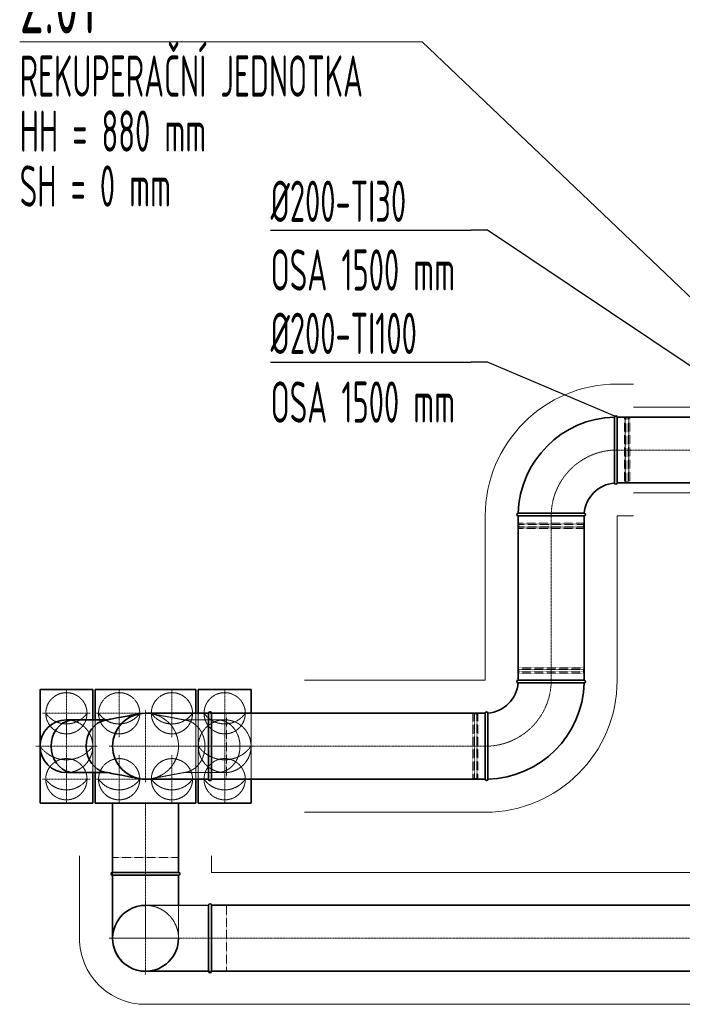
# Model space of a CAD drawing. Header units: millimetres. Extents: x 15940 to 92175, y -24684 to 227664.
# Tile 105 of 132: x 51350 to 53360, y 180389 to 183375. Entities that reach past the tile are written whole.
import ezdxf

# ---------------------------------------------------------------- set-up
doc = ezdxf.new("R2010")
doc.units = ezdxf.units.MM
doc.header["$LTSCALE"] = 0.05
for name, pattern in [('ACAD_ISO02W100', [15, 12, -3]), ('ACAD_ISO10W100', [18, 12, -3, 0, -3]), ('phl_thick', [0])]:
    doc.linetypes.add(name, pattern=pattern)
for name, color, linetype, lineweight in [('VZT_01 SUP (PŘÍVOD) - OBRYS', 5, 'Continuous', 35), ('VZT_02 SUP (PŘÍVOD) - OSA', 5, 'ACAD_ISO10W100', 5), ('VZT_04 SUP (PŘÍVOD) - SKRYTÉ', 5, 'ACAD_ISO02W100', 5), ('VZT_05 ETA (ODVOD) - OBRYS', 6, 'Continuous', 35), ('VZT_06 ETA (ODVOD) - OSA', 6, 'ACAD_ISO10W100', 5), ('VZT_08 ETA (ODVOD) - SKRYTÉ', 6, 'ACAD_ISO02W100', 5), ('VZT_0B ETA (ODVOD)', 6, 'Continuous', 35), ('VZT_50 POPIS - OBECNE', 7, 'Continuous', 13), ('VZT_60_KOTY - DIMENZE', 7, 'Continuous', 5), ('VZT_IZOLACE - TEPELNÁ', 6, 'IZOLACE TEPELNA', 5)]:
    doc.layers.add(name, color=color, linetype=linetype, lineweight=lineweight)
doc.layers.add('VZT_03 SUP (PŘÍVOD) - NETISK', color=8, linetype='ACAD_ISO02W100', lineweight=5, plot=False)
doc.layers.add('VZT_07 ETA (ODVOD) - NETISK', color=8, linetype='ACAD_ISO02W100', lineweight=5, plot=False)
doc.styles.add('EVORA_125', font='isocp.shx', dxfattribs={"width": 0.6, "height": 125})
doc.styles.add('ISOCP 4.0', font='isocp.shx', dxfattribs={"width": 0.6, "height": 4})
doc.styles.get("Standard").update_dxf_attribs({"font": 'arial.ttf'})
doc.linetypes.add('IZOLACE TEPELNA', pattern='A,12.7,-1.5,["T",Standard,S=2.54,R=0,X=0,Y=-1.27],-3', length=17.2)

msp = doc.modelspace()

# ---------------------------------------------------------------- linework, layer by layer
at = {"layer": 'VZT_01 SUP (PŘÍVOD) - OBRYS'}
for p, q in [((51579.5, 181251.9), (51579.5, 181344.3)), ((51579.5, 181344.3), (51884.5, 181344.3)), ((51884.5, 181344.3), (51884.5, 181271.8)), ((51579.5, 180999.3), (51579.5, 181091.9)), ((51884.5, 181071.8), (51884.5, 180999.3)), ((51884.5, 180999.3), (51579.5, 180999.3)), ((51631.8, 180789.4), (51831.8, 180789.4)), ((51631.8, 180780.4), (51631.7, 180589.4)), ((51631.8, 180780.4), (51831.8, 180780.4)), ((51831.8, 180780.4), (51831.8, 180689.4))]:
    msp.add_line(p, q, dxfattribs=at)
for points in [[(51632.1, 180789.3), (51632.1, 180999.3)], [(51832.1, 180789.3), (51832.1, 180999.3)], [(51923.1, 180689.3), (51732.1, 180689.4)], [(51923.1, 180689.3), (51923.1, 180489.4)], [(51932.1, 180689.4), (53559.8, 180689.4)], [(51932.1, 180689.3), (51932.1, 180489.4)], [(51923.1, 180489.4), (51732.1, 180489.3)], [(51932.1, 180489.4), (53559.8, 180489.4)]]:
    msp.add_lwpolyline(points, dxfattribs=at)
for centre, radius, start, end in [((51631.8, 180784.9), 4.5, 89.9895, 269.9895), ((51831.8, 180784.9), 4.5, 269.9895, 89.9895), ((51927.6, 180689.3), 4.5, 359.9768, 179.9768), ((51732.1, 180589.3), 100, 89.9768, 269.9768), ((51731.9, 180589.4), 100, 179.9895, 359.9895), ((51927.6, 180489.4), 4.5, 179.9768, 359.9768)]:
    msp.add_arc(centre, radius, start, end, dxfattribs=at)
at = {"layer": 'VZT_02 SUP (PŘÍVOD) - OSA', "ltscale": 0.3}
for p, q in [((51652, 181344.3), (51652, 181271.8)), ((51812, 181344.3), (51812, 181271.8)), ((51579.5, 181271.8), (51652, 181271.8)), ((51652, 181271.8), (51724.5, 181271.8)), ((51652, 181199.3), (51652, 181271.8)), ((51739.5, 181271.8), (51812, 181271.8)), ((51812, 181271.8), (51884.5, 181271.8)), ((51812, 181199.3), (51812, 181271.8)), ((51652, 181144.3), (51652, 181071.8)), ((51812, 181144.3), (51812, 181071.8)), ((51579.5, 181071.8), (51652, 181071.8)), ((51652, 181071.8), (51724.5, 181071.8)), ((51652, 180999.3), (51652, 181071.8)), ((51739.5, 181071.8), (51812, 181071.8)), ((51812, 181071.8), (51884.5, 181071.8)), ((51812, 180999.3), (51812, 181071.8)), ((51972, 181071.8), (51899.5, 181071.8)), ((51731.8, 180789.4), (51731.7, 180589.4)), ((51731.7, 180589.4), (51621.7, 180589.4)), ((51731.7, 180589.4), (51841.7, 180589.4)), ((51731.7, 180589.4), (51731.7, 180479.4))]:
    msp.add_line(p, q, dxfattribs=at)
at = {"layer": 'VZT_02 SUP (PŘÍVOD) - OSA', "ltscale": 5}
for points in [[(51732.1, 180999.3), (51732.1, 180789.3)], [(53559.8, 180589.4), (51932.1, 180589.4)]]:
    msp.add_lwpolyline(points, dxfattribs=at)
at = {"layer": 'VZT_02 SUP (PŘÍVOD) - OSA', "ltscale": 0.3}
for points in [[(51732.1, 180589.4), (51732.1, 180699.4)], [(51732.1, 180589.4), (51622.1, 180589.5)], [(51932.1, 180589.4), (51732.1, 180589.4)], [(51732.1, 180589.4), (51732.1, 180479.4)]]:
    msp.add_lwpolyline(points, dxfattribs=at)
at = {"layer": 'VZT_03 SUP (PŘÍVOD) - NETISK', "ltscale": 0.4}
for p, q in [((51631.8, 180789.4), (51631.8, 180834.4)), ((51631.8, 180834.4), (51831.8, 180834.4)), ((51831.8, 180834.4), (51831.8, 180789.4))]:
    msp.add_line(p, q, dxfattribs=at)
msp.add_lwpolyline([(51932.1, 180689.3), (51977.1, 180689.3), (51977.1, 180489.3), (51932.1, 180489.4)], dxfattribs=at)
at = {"layer": 'VZT_04 SUP (PŘÍVOD) - SKRYTÉ', "ltscale": 2}
for p, q in [((51884.5, 181271.8), (51884.5, 181071.8)), ((51579.5, 181091.9), (51579.5, 181251.9)), ((51831.8, 180689.4), (51831.9, 180589.4))]:
    msp.add_line(p, q, dxfattribs=at)
for centre in [(51652, 181271.8), (51652, 181271.8), (51812, 181271.8), (51812, 181271.8), (51652, 181071.8), (51652, 181071.8), (51812, 181071.8), (51812, 181071.8)]:
    msp.add_circle(centre, 62.5, dxfattribs=at)
for centre, radius, start, end in [((51652, 181316.2), 76.7, 215.4307, 324.5693), ((51812, 181316.2), 76.7, 215.4307, 324.5693), ((51652, 181116.2), 76.7, 215.4307, 324.5693), ((51812, 181116.2), 76.7, 215.4307, 324.5693), ((51732.1, 180589.3), 100, 269.9768, 89.9768)]:
    msp.add_arc(centre, radius, start, end, dxfattribs=at)
at = {"layer": 'VZT_05 ETA (ODVOD) - OBRYS'}
for p, q in [((53154.1, 182070), (53154.1, 182170.1)), ((53162.1, 182170.1), (53162.1, 181970.1)), ((52962.2, 181878.1), (52862.1, 181878.1)), ((53062.1, 181870.1), (52862.1, 181870.1)), ((52862.1, 181371.8), (53062.1, 181371.8)), ((52962, 181363.8), (53062.1, 181363.8)), ((52762.1, 181071.8), (52762.1, 181271.8)), ((52770.1, 181171.8), (52770.1, 181071.8))]:
    msp.add_line(p, q, dxfattribs=at)
for points in [[(53162.1, 182170.1), (53765.7, 182170.1)], [(53162.1, 181970.1), (53765.7, 181970.1)], [(52862.1, 181870.1), (52862.1, 181371.8)], [(53062.1, 181870.1), (53062.1, 181371.8)], [(52762.1, 181271.8), (51932, 181271.8)], [(52762.1, 181071.8), (51932, 181071.8)]]:
    msp.add_lwpolyline(points, dxfattribs=at)
for centre, radius, start, end in [((53162.1, 181870.1), 300, 91.5291, 178.4729), ((53158.1, 182170.1), 4, 0.001, 180.001), ((53162.1, 181870.1), 100, 94.5822, 175.4198), ((53158.1, 181970.1), 4, 184.5822, 0.001), ((52862.1, 181874.1), 4, 90.001, 270.001), ((53062.1, 181874.1), 4, 270.001, 85.4198), ((52762.1, 181371.8), 300, 271.5291, 358.4729), ((52762.1, 181371.8), 100, 274.5822, 355.4198), ((52862.1, 181367.8), 4, 90.001, 265.4198), ((53062.1, 181367.8), 4, 270.001, 90.001), ((52766.1, 181271.8), 4, 4.5822, 180.001), ((52766.1, 181071.8), 4, 180.001, 0.001)]:
    msp.add_arc(centre, radius, start, end, dxfattribs=at)
for points, knots in [([(53154.1, 182070), (53154.1, 182057.4), (53154.1, 182044.9), (53154.1, 182021), (53154.1, 182009.9), (53154.1, 181991.1), (53154.1, 181983.6), (53154.1, 181973), (53154.1, 181970.2), (53154.1, 181969.8), (53154.1, 181969.8), (53154.1, 181969.8)], [157.533456, 157.533456, 157.533456, 157.533456, 195.393508, 195.393508, 234.551342, 234.551342, 273.721472, 273.721472, 312.806301, 312.806301, 315.294186, 315.294186, 315.294186, 315.294186]), ([(53062.4, 181878.1), (53062.4, 181878.1), (53060.2, 181878.1), (53051.3, 181878.1), (53044.3, 181878.1), (53026.5, 181878.1), (53015.9, 181878.1), (52992.1, 181878.1), (52979.3, 181878.1), (52964.9, 181878.1), (52963.6, 181878.1), (52962.2, 181878.1)], [315.294186, 315.294186, 315.294186, 315.294186, 351.735982, 351.735982, 390.710875, 390.710875, 429.832624, 429.832624, 468.991563, 468.991563, 473.053633, 473.053633, 473.053633, 473.053633]), ([(52861.8, 181363.8), (52861.8, 181363.8), (52864, 181363.8), (52873, 181363.8), (52879.9, 181363.8), (52897.7, 181363.8), (52908.4, 181363.8), (52932.1, 181363.8), (52944.9, 181363.8), (52959.3, 181363.8), (52960.7, 181363.8), (52962, 181363.8)], [315.294186, 315.294186, 315.294186, 315.294186, 351.735982, 351.735982, 390.710875, 390.710875, 429.832624, 429.832624, 468.991563, 468.991563, 473.053633, 473.053633, 473.053633, 473.053633]), ([(52770.1, 181171.8), (52770.1, 181184.5), (52770.1, 181197), (52770.1, 181220.8), (52770.1, 181231.9), (52770.1, 181250.8), (52770.1, 181258.3), (52770.1, 181268.9), (52770.1, 181271.7), (52770.1, 181272.1), (52770.1, 181272.1), (52770.1, 181272.1)], [157.533456, 157.533456, 157.533456, 157.533456, 195.393508, 195.393508, 234.551342, 234.551342, 273.721472, 273.721472, 312.806301, 312.806301, 315.294186, 315.294186, 315.294186, 315.294186])]:
    msp.add_open_spline(points, degree=3, knots=knots, dxfattribs=at)
at = {"layer": 'VZT_06 ETA (ODVOD) - OSA', "ltscale": 0.3}
for p, q in [((51492, 181344.3), (51492, 181271.8)), ((51972, 181344.3), (51972, 181271.8)), ((51419.5, 181271.8), (51492, 181271.8)), ((51492, 181271.8), (51564.5, 181271.8)), ((51492, 181199.3), (51492, 181271.8)), ((51492, 181264.7), (51492, 181171.9)), ((51732, 181171.8), (51732, 181281.8)), ((51972, 181271.8), (51899.5, 181271.8)), ((52044.5, 181271.8), (51972, 181271.8)), ((51972, 181199.3), (51972, 181271.8)), ((51972, 181264.7), (51972, 181171.9)), ((51399.2, 181171.9), (51492, 181171.9)), ((51492, 181171.9), (51584.8, 181171.9)), ((51492, 181079.1), (51492, 181171.9)), ((51732, 181171.8), (51622, 181171.8)), ((51732, 181171.8), (51732, 181061.8)), ((51932, 181171.8), (51732, 181171.8)), ((51972, 181171.9), (51879.2, 181171.9)), ((52064.8, 181171.9), (51972, 181171.9)), ((51972, 181079.1), (51972, 181171.9)), ((51492, 181144.3), (51492, 181071.8)), ((51972, 181144.3), (51972, 181071.8)), ((51419.5, 181071.8), (51492, 181071.8)), ((51492, 181071.8), (51564.5, 181071.8)), ((51492, 180999.3), (51492, 181071.8)), ((52044.5, 181071.8), (51972, 181071.8)), ((51972, 180999.3), (51972, 181071.8))]:
    msp.add_line(p, q, dxfattribs=at)
for points in [[(52962.1, 181870.1), (52962.1, 181870.1, -0.414214), (53162.1, 182070.1), (53162.1, 182070.1)], [(52962.1, 181371.8), (52962.1, 181371.8, -0.414214), (52762.1, 181171.8), (52762.1, 181171.8)]]:
    msp.add_lwpolyline(points, format="xyb", dxfattribs=at)
at = {"layer": 'VZT_06 ETA (ODVOD) - OSA', "ltscale": 5}
for points in [[(53765.7, 182070.1), (53162.1, 182070.1)], [(52962.1, 181371.8), (52962.1, 181870.1)], [(51932, 181171.8), (52762.1, 181171.8)]]:
    msp.add_lwpolyline(points, dxfattribs=at)
at = {"layer": 'VZT_07 ETA (ODVOD) - NETISK', "ltscale": 0.4}
for p, q in [((53184.1, 182169.1), (53162.1, 182169.1)), ((53184.1, 181971.1), (53184.1, 182169.1)), ((53187.6, 182168.1), (53184.1, 182168.1)), ((53187.6, 181970.1), (53187.6, 182170.1)), ((53188.1, 182170.1), (53187.6, 182170.1)), ((53188.1, 181970.1), (53188.1, 182170.1)), ((53195.1, 182168.1), (53188.1, 182168.1)), ((53195.1, 181970.1), (53195.1, 182170.1)), ((53195.6, 182170.1), (53195.1, 182170.1)), ((53195.6, 181970.1), (53195.6, 182170.1)), ((53196.1, 182168.1), (53195.6, 182168.1)), ((53196.1, 181971.1), (53196.1, 182169.1)), ((53200.1, 182169.1), (53196.1, 182169.1)), ((53200.1, 181971.1), (53200.1, 182169.1)), ((53184.1, 181971.1), (53162.1, 181971.1)), ((53187.6, 181972.1), (53184.1, 181972.1)), ((53188.1, 181970.1), (53187.6, 181970.1)), ((53195.1, 181972.1), (53188.1, 181972.1)), ((53195.6, 181970.1), (53195.1, 181970.1)), ((53196.1, 181972.1), (53195.6, 181972.1)), ((53200.1, 181971.1), (53196.1, 181971.1)), ((52863.1, 181870.1), (52863.1, 181848.1)), ((53061.1, 181870.1), (53061.1, 181848.1)), ((53062.1, 181844.6), (52862.1, 181844.6)), ((52862.1, 181844.6), (52862.1, 181844.1)), ((53062.1, 181844.1), (52862.1, 181844.1)), ((53062.1, 181837.1), (52862.1, 181837.1)), ((52862.1, 181837.1), (52862.1, 181836.6)), ((53062.1, 181836.6), (52862.1, 181836.6)), ((53061.1, 181848.1), (52863.1, 181848.1)), ((53061.1, 181836.1), (52863.1, 181836.1)), ((52863.1, 181836.1), (52863.1, 181832.1)), ((53061.1, 181832.1), (52863.1, 181832.1)), ((52864.1, 181848.1), (52864.1, 181844.6)), ((52864.1, 181844.1), (52864.1, 181837.1)), ((52864.1, 181836.6), (52864.1, 181836.1)), ((53060.1, 181848.1), (53060.1, 181844.6)), ((53060.1, 181844.1), (53060.1, 181837.1)), ((53060.1, 181836.6), (53060.1, 181836.1)), ((53061.1, 181836.1), (53061.1, 181832.1)), ((53062.1, 181844.6), (53062.1, 181844.1)), ((53062.1, 181837.1), (53062.1, 181836.6)), ((52862.1, 181405.3), (53062.1, 181405.3)), ((52862.1, 181404.8), (52862.1, 181405.3)), ((52862.1, 181404.8), (53062.1, 181404.8)), ((52862.1, 181397.8), (53062.1, 181397.8)), ((52862.1, 181397.3), (52862.1, 181397.8)), ((52862.1, 181397.3), (53062.1, 181397.3)), ((52863.1, 181409.8), (53061.1, 181409.8)), ((52863.1, 181405.8), (52863.1, 181409.8)), ((52863.1, 181405.8), (53061.1, 181405.8)), ((52863.1, 181393.8), (53061.1, 181393.8)), ((52863.1, 181371.8), (52863.1, 181393.8)), ((52864.1, 181405.3), (52864.1, 181405.8)), ((52864.1, 181397.8), (52864.1, 181404.8)), ((52864.1, 181393.8), (52864.1, 181397.3)), ((53060.1, 181405.3), (53060.1, 181405.8)), ((53060.1, 181397.8), (53060.1, 181404.8)), ((53060.1, 181393.8), (53060.1, 181397.3)), ((53061.1, 181405.8), (53061.1, 181409.8)), ((53061.1, 181371.8), (53061.1, 181393.8)), ((53062.1, 181404.8), (53062.1, 181405.3)), ((53062.1, 181397.3), (53062.1, 181397.8)), ((52724.1, 181270.8), (52724.1, 181072.8)), ((52724.1, 181270.8), (52728.1, 181270.8)), ((52728.1, 181270.8), (52728.1, 181072.8)), ((52728.1, 181269.8), (52728.6, 181269.8)), ((52728.6, 181271.8), (52728.6, 181071.8)), ((52728.6, 181271.8), (52729.1, 181271.8)), ((52729.1, 181271.8), (52729.1, 181071.8)), ((52729.1, 181269.8), (52736.1, 181269.8)), ((52736.1, 181271.8), (52736.1, 181071.8)), ((52736.1, 181271.8), (52736.6, 181271.8)), ((52736.6, 181271.8), (52736.6, 181071.8)), ((52736.6, 181269.8), (52740.1, 181269.8)), ((52740.1, 181270.8), (52740.1, 181072.8)), ((52740.1, 181270.8), (52762.1, 181270.8)), ((52724.1, 181072.8), (52728.1, 181072.8)), ((52728.1, 181073.8), (52728.6, 181073.8)), ((52728.6, 181071.8), (52729.1, 181071.8)), ((52729.1, 181073.8), (52736.1, 181073.8)), ((52736.1, 181071.8), (52736.6, 181071.8)), ((52736.6, 181073.8), (52740.1, 181073.8)), ((52740.1, 181072.8), (52762.1, 181072.8))]:
    msp.add_line(p, q, dxfattribs=at)
at = {"layer": 'VZT_08 ETA (ODVOD) - SKRYTÉ'}
for p, q in [((51892, 181071.8), (51892, 181271.8)), ((52052, 181271.8), (52052, 181071.8)), ((51572, 181091.9), (51572, 181251.9)), ((51972, 181251.9), (51848.6, 181251.9)), ((51972, 181091.9), (51848.6, 181091.9))]:
    msp.add_line(p, q, dxfattribs=at)
at = {"layer": 'VZT_08 ETA (ODVOD) - SKRYTÉ', "ltscale": 0.4}
for p, q in [((51977, 181271.8), (51932, 181271.8)), ((51977, 181071.8), (51977, 181271.8)), ((51932, 181071.8), (51977, 181071.8))]:
    msp.add_line(p, q, dxfattribs=at)
at = {"layer": 'VZT_08 ETA (ODVOD) - SKRYTÉ'}
for centre in [(51492, 181271.8), (51972, 181271.8), (51492, 181071.8), (51972, 181071.8)]:
    msp.add_circle(centre, 62.5, dxfattribs=at)
for centre, radius, start, end in [((51492, 181316.2), 76.7, 215.4307, 324.5693), ((51732, 181171.9), 100, 270, 90), ((51972, 181316.2), 76.7, 215.4307, 324.5693), ((51492, 181171.9), 80, 270, 90), ((51972, 181171.9), 80, 90, 270), ((51972, 181171.9), 80, 270, 90), ((51492, 181228.9), 98.2, 215.4307, 324.5693), ((51972, 181228.9), 98.2, 215.4307, 324.5693), ((51492, 181116.2), 76.7, 215.4307, 324.5693), ((51972, 181116.2), 76.7, 215.4307, 324.5693)]:
    msp.add_arc(centre, radius, start, end, dxfattribs=at)
at = {"layer": 'VZT_08 ETA (ODVOD) - SKRYTÉ', "extrusion": (-4.89496e-17, -2.6306e-16, -1)}
for centre in [(51843, 181171.9), (51949.1, 181171.9)]:
    msp.add_ellipse(centre, major_axis=(0, 80), ratio=0.866025, start_param=0.159775, end_param=2.981818, dxfattribs=at)
at = {"layer": 'VZT_08 ETA (ODVOD) - SKRYTÉ'}
for points, knots in [([(51750.4, 181270.2), (51751.7, 181270), (51753.1, 181269.7), (51758.7, 181268.7), (51762.8, 181267.9), (51779.4, 181264.8), (51791.8, 181262.5), (51820.8, 181257.1), (51837.4, 181254), (51854, 181250.9)], [0, 0, 0, 0, 10, 10, 40, 40, 130.000003, 130.000003, 250.589306, 250.589306, 250.589306, 250.589306]), ([(51854, 181093), (51852.7, 181092.7), (51851.3, 181092.4), (51845.8, 181091.4), (51841.7, 181090.7), (51825.1, 181087.6), (51812.7, 181085.3), (51783.7, 181079.8), (51767, 181076.7), (51750.4, 181073.6)], [0, 0, 0, 0, 10, 10, 40, 40, 130.000005, 130.000005, 250.589308, 250.589308, 250.589308, 250.589308])]:
    msp.add_open_spline(points, degree=3, knots=knots, dxfattribs=at)
at = {"layer": 'VZT_0B ETA (ODVOD)'}
for p, q in [((51572, 181344.3), (51412, 181344.3)), ((51412, 181344.3), (51412, 180999.3)), ((51572, 181251.9), (51572, 181344.3)), ((51892, 181271.8), (51892, 181344.3)), ((51892, 181344.3), (52052, 181344.3)), ((52052, 181344.3), (52052, 181271.8)), ((51923, 181271.8), (51732, 181271.8)), ((51923, 181071.8), (51923, 181271.8)), ((51932, 181071.8), (51932, 181271.8)), ((51615.5, 181251.9), (51492, 181251.9)), ((51615.5, 181091.9), (51492, 181091.9)), ((51572, 180999.3), (51572, 181091.9)), ((51923, 181071.8), (51732, 181071.8)), ((51892, 180999.3), (51892, 181071.8)), ((52052, 181071.8), (52052, 180999.3)), ((51412, 180999.3), (51572, 180999.3)), ((52052, 180999.3), (51892, 180999.3))]:
    msp.add_line(p, q, dxfattribs=at)
for centre, radius, start, end in [((51732, 181171.9), 100, 90, 270), ((51732, 181171.9), 100, 90, 270), ((51927.5, 181271.8), 4.5, 0, 180), ((51492, 181171.9), 80, 90, 270), ((51927.5, 181071.8), 4.5, 180, 0)]:
    msp.add_arc(centre, radius, start, end, dxfattribs=at)
for centre in [(51514.9, 181171.9), (51621, 181171.9)]:
    msp.add_ellipse(centre, major_axis=(0, 80), ratio=0.866025, start_param=0.159775, end_param=2.981818, dxfattribs=at)
for points, knots in [([(51610, 181250.9), (51611.4, 181251.2), (51612.8, 181251.4), (51618.3, 181252.5), (51622.4, 181253.2), (51638.9, 181256.3), (51651.3, 181258.6), (51680.4, 181264), (51697, 181267.1), (51713.7, 181270.2)], [0, 0, 0, 0, 10, 10, 40, 40, 130.000005, 130.000005, 250.589308, 250.589308, 250.589308, 250.589308]), ([(51713.7, 181073.6), (51712.3, 181073.9), (51710.9, 181074.2), (51705.4, 181075.2), (51701.2, 181076), (51684.7, 181079), (51672.3, 181081.4), (51643.2, 181086.8), (51626.6, 181089.9), (51610, 181093)], [0, 0, 0, 0, 10, 10, 40, 40, 130.000003, 130.000003, 250.589306, 250.589306, 250.589306, 250.589306])]:
    msp.add_open_spline(points, degree=3, knots=knots, dxfattribs=at)
at = {"layer": 'VZT_50 POPIS - OBECNE', "linetype": 'phl_thick'}
for p, q in [((51632.1, 180839.3), (51631.9, 180589.4)), ((51732.1, 180489.3), (53559.8, 180489.4))]:
    msp.add_line(p, q, dxfattribs=at)
at = {"layer": 'VZT_50 POPIS - OBECNE'}
for points in [[(51350.4, 183308.1), (52571.1, 183308.1)], [(53520.2, 182404.1), (52571.1, 183308.1)]]:
    msp.add_lwpolyline(points, dxfattribs=at)
at = {"layer": 'VZT_50 POPIS - OBECNE', "linetype": 'phl_thick'}
msp.add_arc((51731.9, 180589.3), 100.1, 179.9516, 270.0657, dxfattribs=at)
at = {"layer": 'VZT_60_KOTY - DIMENZE', "linetype": 'ByBlock', "lineweight": -2}
for p, q in [((52769, 182736.8), (52719, 182736.8)), ((52769, 182336.3), (52719, 182336.3))]:
    msp.add_line(p, q, dxfattribs=at)
for points in [[(52111.3, 182736.8), (52719, 182736.8)], [(53765.7, 182070.1), (52769, 182736.8)], [(52111.3, 182336.3), (52719, 182336.3)], [(53162.1, 182170.1), (52769, 182336.3)]]:
    msp.add_lwpolyline(points, dxfattribs=at)
at = {"layer": 'VZT_IZOLACE - TEPELNÁ', "ltscale": 10}
for p, q in [((53162.1, 182270.1), (53211.7, 182270.1)), ((53211.7, 182200.1), (53965.7, 182200.2)), ((53653.6, 181940), (53211.7, 181940)), ((52762.1, 181371.8), (52762.1, 181870.1)), ((53162.1, 181371.8), (53162.1, 181870.1)), ((53162.1, 181870.1), (53211.6, 181870.1)), ((52214.5, 181371.8), (52762.1, 181371.8)), ((52214.5, 180971.8), (52762.1, 180971.8)), ((51532.1, 180839.4), (51531.9, 180589.5)), ((51932.1, 180839.1), (51932, 180789.4)), ((51932, 180789.4), (53559.8, 180789.4)), ((51732.1, 180389.3), (53559.8, 180389.4))]:
    msp.add_line(p, q, dxfattribs=at)
for centre, radius, start, end in [((53162.1, 181870.1), 400, 90.0013, 180), ((53162.1, 181870.1), 0.00517, 90.0013, 180), ((52762.1, 181371.8), 400, 270, 360), ((51731.9, 180589.3), 200.1, 179.9516, 270.048)]:
    msp.add_arc(centre, radius, start, end, dxfattribs=at)

# ---------------------------------------------------------------- texts
at = {"layer": 'VZT_50 POPIS - OBECNE', "linetype": 'phl_thick', "insert": (51350.4, 183533.1), "char_height": 200, "attachment_point": 1, "line_spacing_factor": 0.8, "style": 'ISOCP 4.0'}
msp.add_mtext('2.01\\P{\\H0.625x;REKUPERAČNÍ JEDNOTKA\\PHH = 880 mm\\PSH = 0 mm}', dxfattribs=at)
at = {"layer": 'VZT_60_KOTY - DIMENZE', "linetype": 'phl_thick', "char_height": 125, "attachment_point": 1, "style": 'EVORA_125'}
for s, insert in [('%%C200-TI30\\POSA 1500\\~mm', (52111.3, 182886.8)), ('%%C200-TI100\\POSA 1500\\~mm', (52111.3, 182486.3))]:
    msp.add_mtext(s, dxfattribs=dict(at, insert=insert))

doc.saveas('drawing.dxf')
